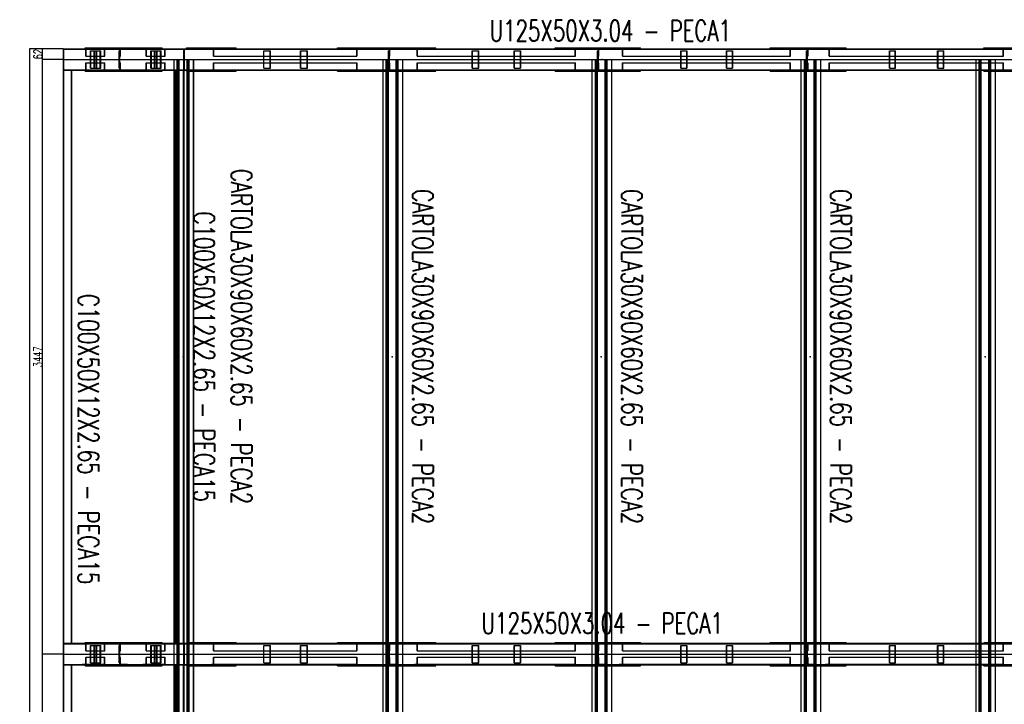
# Model space of a CAD drawing. Header units: feet. Extents: x -13577 to 173285, y -65833 to 34873.
# Tile 62 of 127: x 17960 to 23670, y 27955 to 31925. Entities that reach past the tile are written whole.
import ezdxf
from ezdxf.enums import TextEntityAlignment as Align

# ---------------------------------------------------------------- set-up
doc = ezdxf.new("R2010")
doc.units = ezdxf.units.FT
doc.header["$LTSCALE"] = 10
doc.header["$MEASUREMENT"] = 0
doc.linetypes.add('HIDDEN', pattern=[0.375, 0.25, -0.125])
doc.layers.get('0').update_dxf_attribs({"linetype": 'CONTINUOUS'})
for name, color, linetype in [('FORIR', 4, 'CONTINUOUS'), ('G', 3, 'CONTINUOUS'), ('TR', 6, 'HIDDEN'), ('TXT1', 7, 'CONTINUOUS')]:
    doc.layers.add(name, color=color, linetype=linetype)
doc.styles.add('1', font='romans.shx', dxfattribs={"width": 0.7, "height": 50})
doc.dimstyles.get("Standard").update_dxf_attribs({"dimtxt": 50, "dimasz": 1, "dimexe": 1, "dimexo": 1, "dimgap": 1, "dimtad": 1, "dimdec": 0, "dimdsep": 46, "dimtxsty": '1', "dimblk": 'ARCHTICK', "dimcen": 3, "dimclrd": 1, "dimclre": 1, "dimclrt": 3, "dimadec": 0, "dimazin": 0, "dimtfac": 1, "dimtdec": 0, "dimtix": 1, "dimtmove": 0, "dimatfit": 3, "dimfxl": 0, "dimtolj": 1, "dimarcsym": 0})

# ---------------------------------------------------------------- blocks, each defined once
blk = doc.blocks.new('3D_INFOM')
blk.add_point((0, 0))
at = {"layer": 'FORIR', "flags": 1}
for tag, p in [('MARK', (7.55, -4.31)), ('NUM_DIS', (7.55, -11.68)), ('NOT_PEZ', (45.73, -11.68)), ('QTA_PEZ', (7.55, -18.55)), ('TIP_PEZ', (45.73, -18.55)), ('TRA_PEZ', (7.55, -26.33)), ('COS_PEZ', (45.73, -26.33)), ('DES_PEZ', (7.55, -33.75))]:
    blk.add_attdef(tag, p, '', height=5, dxfattribs=at)
blk = doc.blocks.new('_ArchTick')
at = {"color": 0, "linetype": 'ByBlock', "const_width": 0.15}
blk.add_lwpolyline([(-0.5, -0.5), (0.5, 0.5)], dxfattribs=at)

msp = doc.modelspace()

# ---------------------------------------------------------------- linework, layer by layer
for p, q in [((18213.2, 31693.7), (18563.2, 31693.7)), ((18213.2, 31693.7), (18913.2, 31693.7)), ((18213.2, 31693.7), (18913.2, 31693.7)), ((18563.2, 31693.7), (18913.2, 31693.7)), ((18563.2, 31693.7), (18563.2, 31693.7)), ((18913.2, 31693.7), (20125.7, 31693.7)), ((18913.2, 31693.7), (23763.2, 31693.7)), ((18913.2, 31693.7), (23763.2, 31693.7)), ((20125.7, 31693.7), (21338.2, 31693.7)), ((20125.7, 31693.7), (20125.7, 31693.7)), ((21338.2, 31693.7), (22550.7, 31693.7)), ((21338.2, 31693.7), (21338.2, 31693.7)), ((22550.7, 31693.7), (23763.2, 31693.7)), ((22550.7, 31693.7), (22550.7, 31693.7)), ((18213.2, 28246.2), (18563.2, 28246.2)), ((18213.2, 28246.2), (18913.2, 28246.2)), ((18213.2, 28246.2), (18913.2, 28246.2)), ((18563.2, 28246.2), (18913.2, 28246.2)), ((18563.2, 28246.2), (18563.2, 28246.2)), ((18913.2, 28246.2), (20125.7, 28246.2)), ((18913.2, 28246.2), (23763.2, 28246.2)), ((18913.2, 28246.2), (23763.2, 28246.2)), ((20125.7, 28246.2), (21338.2, 28246.2)), ((20125.7, 28246.2), (20125.7, 28246.2)), ((21338.2, 28246.2), (22550.7, 28246.2)), ((21338.2, 28246.2), (21338.2, 28246.2)), ((22550.7, 28246.2), (23763.2, 28246.2)), ((22550.7, 28246.2), (22550.7, 28246.2))]:
    msp.add_line(p, q)
at = {"layer": 'G'}
for p, q in [((18213.2, 31756.2), (29313.2, 31756.2)), ((18213.2, 678.7), (18213.2, 31756.2)), ((18216.3, 31634.2), (18216.3, 31753.1)), ((18216.3, 31753.1), (18263.2, 31753.1)), ((18263.2, 31753.1), (18263.2, 31756.2)), ((18340.2, 31761.2), (18786.2, 31761.2)), ((18340.2, 31756.2), (18340.2, 31761.2)), ((18536.2, 31756.2), (18536.2, 31761.2)), ((18786.2, 31756.2), (18786.2, 31761.2)), ((18912.2, 31693.7), (18912.2, 31756.2)), ((18913.2, 31693.7), (18913.2, 31756.2)), ((18927.5, 31761.2), (19216, 31761.2)), ((18927.5, 31756.2), (18927.5, 31761.2)), ((19201.1, 31756.2), (19201.1, 31761.2)), ((19216, 31756.2), (19216, 31761.2)), ((19802.7, 31756.2), (19802.7, 31761.2)), ((19802.7, 31761.2), (20373.3, 31761.2)), ((20084.7, 31756.2), (20084.7, 31761.2)), ((20358.4, 31756.2), (20358.4, 31761.2)), ((20373.3, 31756.2), (20373.3, 31761.2)), ((21065.2, 31756.2), (21065.2, 31761.2)), ((21065.2, 31761.2), (21561, 31761.2)), ((21297.3, 31756.2), (21297.3, 31761.2)), ((21546.1, 31756.2), (21546.1, 31761.2)), ((21561, 31756.2), (21561, 31761.2)), ((22312.7, 31756.2), (22312.7, 31761.2)), ((22312.7, 31761.2), (22753.6, 31761.2)), ((22509.8, 31756.2), (22509.8, 31761.2)), ((22738.6, 31756.2), (22738.6, 31761.2)), ((22753.6, 31756.2), (22753.6, 31761.2)), ((23552.3, 31756.2), (23552.3, 31761.2)), ((23552.3, 31761.2), (23974.2, 31761.2)), ((23611, 31756.2), (23611, 31761.2)), ((18855.3, 741.2), (18855.3, 31693.7)), ((18855.3, 31693.7), (18968.9, 31693.7)), ((18873.4, 741.2), (18873.4, 31693.7)), ((18933.1, 741.2), (18933.1, 31693.7)), ((18941.8, 741.2), (18941.8, 31693.7)), ((18968.6, 741.2), (18968.6, 31693.7)), ((18968.9, 741.2), (18968.9, 31693.7)), ((20067.8, 31693.7), (20181.4, 31693.7)), ((20067.8, 28246.2), (20067.8, 31693.7)), ((20085.9, 741.2), (20085.9, 31693.7)), ((20145.6, 741.2), (20145.6, 31693.7)), ((20154.3, 28246.2), (20154.3, 31693.7)), ((20181.1, 28246.2), (20181.1, 31693.7)), ((20181.4, 28246.2), (20181.4, 31693.7)), ((21280.3, 31693.7), (21393.9, 31693.7)), ((21280.3, 28246.2), (21280.3, 31693.7)), ((21298.4, 741.2), (21298.4, 31693.7)), ((21358.1, 741.2), (21358.1, 31693.7)), ((21366.8, 28246.2), (21366.8, 31693.7)), ((21393.6, 28246.2), (21393.6, 31693.7)), ((21393.9, 28246.2), (21393.9, 31693.7)), ((22492.8, 31693.7), (22606.4, 31693.7)), ((22492.8, 28246.2), (22492.8, 31693.7)), ((22510.9, 741.2), (22510.9, 31693.7)), ((22570.6, 741.2), (22570.6, 31693.7)), ((22579.3, 28246.2), (22579.3, 31693.7)), ((22606.1, 28246.2), (22606.1, 31693.7)), ((22606.4, 28246.2), (22606.4, 31693.7)), ((23506.3, 31693.8), (23619.9, 31693.8)), ((23506.3, 28246.3), (23506.3, 31693.8)), ((23524.4, 20308.8), (23524.4, 31693.8)), ((23584.1, 20308.8), (23584.1, 31693.8)), ((23592.8, 28246.3), (23592.8, 31693.8)), ((23619.6, 28246.3), (23619.6, 31693.8)), ((23619.9, 28246.3), (23619.9, 31693.8)), ((18213.2, 31631.2), (18855.3, 31631.2)), ((18216.3, 31634.2), (18263.2, 31634.2)), ((18263.2, 28305.7), (18263.2, 31634.2)), ((18340.2, 31626.2), (18340.2, 31631.2)), ((18340.2, 31626.2), (18786.2, 31626.2)), ((18536.2, 31626.2), (18536.2, 31631.2)), ((18786.2, 31626.2), (18786.2, 31631.2)), ((18968.9, 31631.2), (20067.8, 31631.2)), ((18968.9, 31626.2), (19216, 31626.2)), ((19201.1, 31626.2), (19201.1, 31631.2)), ((19216, 31626.2), (19216, 31631.2)), ((19802.7, 31626.2), (19802.7, 31631.2)), ((19802.7, 31626.2), (20067.8, 31626.2)), ((20181.4, 31631.2), (21280.3, 31631.2)), ((20181.4, 31626.2), (20373.3, 31626.2)), ((20358.4, 31626.2), (20358.4, 31631.2)), ((20373.3, 31626.2), (20373.3, 31631.2)), ((21065.2, 31626.2), (21065.2, 31631.2)), ((21065.2, 31626.2), (21280.3, 31626.2)), ((21393.9, 31631.2), (22492.8, 31631.2)), ((21393.9, 31626.2), (21561, 31626.2)), ((21546.1, 31626.2), (21546.1, 31631.2)), ((21561, 31626.2), (21561, 31631.2)), ((22312.7, 31626.2), (22312.7, 31631.2)), ((22312.7, 31626.2), (22492.8, 31626.2)), ((22606.4, 31631.2), (23506.3, 31631.2)), ((22606.4, 31626.2), (22753.6, 31626.2)), ((22738.6, 31626.2), (22738.6, 31631.2)), ((22753.6, 31626.2), (22753.6, 31631.2)), ((23619.9, 31631.2), (23991.4, 31631.2)), ((23619.9, 31626.2), (23904.6, 31626.2)), ((18213.2, 28308.7), (18855.3, 28308.7)), ((18216.3, 28186.8), (18216.3, 28305.7)), ((18216.3, 28305.7), (18263.2, 28305.7)), ((18340.2, 28313.7), (18786.2, 28313.7)), ((18340.2, 28308.7), (18340.2, 28313.7)), ((18536.2, 28308.7), (18536.2, 28313.7)), ((18786.2, 28308.7), (18786.2, 28313.7)), ((18968.9, 28313.7), (19216, 28313.7)), ((18968.9, 28308.7), (20067.8, 28308.7)), ((19201.1, 28308.7), (19201.1, 28313.7)), ((19216, 28308.7), (19216, 28313.7)), ((19802.7, 28308.7), (19802.7, 28313.7)), ((19802.7, 28313.7), (20067.8, 28313.7)), ((20181.4, 28313.7), (20373.3, 28313.7)), ((20181.4, 28308.7), (21280.3, 28308.7)), ((20358.4, 28308.7), (20358.4, 28313.7)), ((20373.3, 28308.7), (20373.3, 28313.7)), ((21065.2, 28313.7), (21280.3, 28313.7)), ((21065.2, 28308.7), (21065.2, 28313.7)), ((21393.9, 28313.7), (21561, 28313.7)), ((21393.9, 28308.7), (22492.8, 28308.7)), ((21546.1, 28308.7), (21546.1, 28313.7)), ((21561, 28308.7), (21561, 28313.7)), ((22312.7, 28308.7), (22312.7, 28313.7)), ((22312.7, 28313.7), (22492.8, 28313.7)), ((22606.4, 28313.7), (22753.6, 28313.7)), ((22606.4, 28308.7), (23506.3, 28308.7)), ((22738.6, 28308.7), (22738.6, 28313.7)), ((22753.6, 28308.7), (22753.6, 28313.7)), ((23619.9, 28313.7), (23904.6, 28313.7)), ((23619.9, 28308.7), (23991.4, 28308.7)), ((18855.3, 28246.2), (18968.9, 28246.2)), ((20067.8, 28246.2), (20181.4, 28246.2)), ((21280.3, 28246.2), (21393.9, 28246.2)), ((22492.8, 28246.2), (22606.4, 28246.2)), ((23506.3, 28246.3), (23619.9, 28246.3)), ((18213.2, 28183.7), (18855.3, 28183.7)), ((18216.3, 28186.8), (18263.2, 28186.8)), ((18263.2, 25668.2), (18263.2, 28186.8)), ((18340.2, 28178.7), (18340.2, 28183.7)), ((18340.2, 28178.7), (18786.2, 28178.7)), ((18536.2, 28178.7), (18536.2, 28183.7)), ((18786.2, 28178.7), (18786.2, 28183.7)), ((18968.9, 28183.7), (20085.9, 28183.7)), ((18968.9, 28178.7), (19216, 28178.7)), ((19201.1, 28178.7), (19201.1, 28183.7)), ((19216, 28178.7), (19216, 28183.7)), ((19802.7, 28178.7), (19802.7, 28183.7)), ((19802.7, 28178.7), (20067.8, 28178.7)), ((20067.8, 25671.2), (20067.8, 28183.7)), ((20154.3, 25671.2), (20154.3, 28183.7)), ((20181.1, 25671.2), (20181.1, 28183.7)), ((20181.4, 25671.2), (20181.4, 28183.7)), ((20181.4, 28178.7), (20373.3, 28178.7)), ((20358.4, 28178.7), (20358.4, 28183.7)), ((20373.3, 28178.7), (20373.3, 28183.7)), ((21065.2, 28178.7), (21065.2, 28183.7)), ((21065.2, 28178.7), (21280.3, 28178.7)), ((21280.3, 25671.2), (21280.3, 28183.7)), ((21366.8, 25671.2), (21366.8, 28183.7)), ((21393.6, 25671.2), (21393.6, 28183.7)), ((21393.9, 25671.2), (21393.9, 28183.7)), ((21393.9, 28178.7), (21561, 28178.7)), ((21546.1, 28178.7), (21546.1, 28183.7)), ((21561, 28178.7), (21561, 28183.7)), ((22312.7, 28178.7), (22312.7, 28183.7)), ((22312.7, 28178.7), (22492.8, 28178.7)), ((22492.8, 25671.2), (22492.8, 28183.7)), ((22579.3, 25671.2), (22579.3, 28183.7)), ((22606.1, 25671.2), (22606.1, 28183.7)), ((22606.4, 25671.2), (22606.4, 28183.7)), ((22606.4, 28178.7), (22753.6, 28178.7)), ((22738.6, 28178.7), (22738.6, 28183.7)), ((22753.6, 28178.7), (22753.6, 28183.7)), ((23506.3, 25671.2), (23506.3, 28183.7)), ((23592.8, 25671.2), (23592.8, 28183.7)), ((23619.6, 25671.2), (23619.6, 28183.7)), ((23619.9, 25671.2), (23619.9, 28183.7)), ((23619.9, 28178.7), (23904.6, 28178.7))]:
    msp.add_line(p, q, dxfattribs=at)
at = {"layer": 'TR'}
for p, q in [((18213.2, 31753.1), (18216.3, 31753.1)), ((18263.2, 31753.1), (23758.6, 31753.1)), ((18323.1, 31753), (18323.1, 31756.2)), ((18323.1, 31753), (18451.8, 31753)), ((18343.3, 31712.2), (18343.3, 31753)), ((18344.9, 31712.2), (18344.9, 31756.2)), ((18431.6, 31753), (18431.6, 31756.2)), ((18451.8, 31712.2), (18451.8, 31753)), ((18453.4, 31712.2), (18453.4, 31756.2)), ((18541.2, 31631.2), (18541.2, 31756.2)), ((18544.4, 31753), (18585.2, 31753)), ((18544.4, 31712.2), (18544.4, 31753)), ((18585.2, 31753), (18585.2, 31756.2)), ((18590.2, 31756.2), (18590.2, 31761.2)), ((18673.1, 31753), (18673.1, 31756.2)), ((18673.1, 31753), (18801.8, 31753)), ((18693.3, 31712.2), (18693.3, 31753)), ((18694.9, 31712.2), (18694.9, 31756.2)), ((18781.6, 31753), (18781.6, 31756.2)), ((18801.8, 31712.2), (18801.8, 31753)), ((18803.4, 31712.2), (18803.4, 31756.2)), ((18912.5, 31634.2), (18912.5, 31753.1)), ((18916.3, 31634.2), (18916.3, 31753.1)), ((18917.2, 31753.1), (18917.2, 31756.2)), ((18942.4, 31756.2), (18942.4, 31761.2)), ((18963.2, 31753.1), (18963.2, 31756.2)), ((19071.6, 31753), (19071.6, 31756.2)), ((19071.6, 31753), (19915.3, 31753)), ((19084.4, 31712.2), (19084.4, 31753)), ((19085.4, 31712.2), (19085.4, 31756.2)), ((19902.6, 31753), (19902.6, 31756.2)), ((19915.3, 31712.2), (19915.3, 31753)), ((19916.3, 31712.2), (19916.3, 31756.2)), ((20099.7, 31756.2), (20099.7, 31761.2)), ((20103.7, 31631.2), (20103.7, 31756.2)), ((20106.9, 31753), (20147.7, 31753)), ((20106.9, 31712.2), (20106.9, 31753)), ((20147.7, 31753), (20147.7, 31756.2)), ((20152.7, 31756.2), (20152.7, 31761.2)), ((20248.9, 31753), (20248.9, 31756.2)), ((20248.9, 31753), (21181.8, 31753)), ((20265, 31712.2), (20265, 31753)), ((20266.2, 31712.2), (20266.2, 31756.2)), ((21165.7, 31753), (21165.7, 31756.2)), ((21181.8, 31712.2), (21181.8, 31753)), ((21183.1, 31712.2), (21183.1, 31756.2)), ((21312.3, 31756.2), (21312.3, 31761.2)), ((21316.2, 31631.2), (21316.2, 31756.2)), ((21319.4, 31753), (21360.2, 31753)), ((21319.4, 31712.2), (21319.4, 31753)), ((21360.2, 31753), (21360.2, 31756.2)), ((21365.2, 31756.2), (21365.2, 31761.2)), ((21437.2, 31753), (21437.2, 31756.2)), ((21437.2, 31753), (22428.3, 31753)), ((21456.3, 31712.2), (21456.3, 31753)), ((21457.8, 31712.2), (21457.8, 31756.2)), ((22409.1, 31753), (22409.1, 31756.2)), ((22428.3, 31712.2), (22428.3, 31753)), ((22429.8, 31712.2), (22429.8, 31756.2)), ((22524.7, 31756.2), (22524.7, 31761.2)), ((22528.7, 31631.2), (22528.7, 31756.2)), ((22531.9, 31753), (22572.7, 31753)), ((22531.9, 31712.2), (22531.9, 31753)), ((22572.7, 31753), (22572.7, 31756.2)), ((22577.7, 31756.2), (22577.7, 31761.2)), ((22632.4, 31753), (22632.4, 31756.2)), ((22632.4, 31753), (23663.6, 31753)), ((22654.2, 31712.2), (22654.2, 31753)), ((22655.9, 31712.2), (22655.9, 31756.2)), ((23614, 31756.2), (23614, 31761.2)), ((23641.9, 31753), (23641.9, 31756.2)), ((23663.6, 31712.2), (23663.6, 31753)), ((23665.3, 31712.2), (23665.3, 31756.2)), ((18343.3, 31712.2), (18453.4, 31712.2)), ((18370.9, 31643.7), (18370.9, 31743.7)), ((18370.9, 31743.7), (18429.8, 31743.7)), ((18373.4, 31643.7), (18373.4, 31743.7)), ((18392.6, 31643.7), (18392.6, 31743.7)), ((18395.1, 31643.7), (18395.1, 31743.7)), ((18405.7, 31643.7), (18405.7, 31743.7)), ((18408.1, 31643.7), (18408.1, 31743.7)), ((18427.4, 31643.7), (18427.4, 31743.7)), ((18429.8, 31643.7), (18429.8, 31743.7)), ((18536.2, 31743.7), (18541.2, 31743.7)), ((18536.2, 31643.7), (18536.2, 31743.7)), ((18541.2, 31712.2), (18544.4, 31712.2)), ((18693.3, 31712.2), (18803.4, 31712.2)), ((18720.9, 31743.7), (18779.8, 31743.7)), ((18720.9, 31643.7), (18720.9, 31743.7)), ((18723.4, 31643.7), (18723.4, 31743.7)), ((18742.6, 31643.7), (18742.6, 31743.7)), ((18745.1, 31643.7), (18745.1, 31743.7)), ((18755.7, 31643.7), (18755.7, 31743.7)), ((18758.1, 31643.7), (18758.1, 31743.7)), ((18777.4, 31643.7), (18777.4, 31743.7)), ((18779.8, 31643.7), (18779.8, 31743.7)), ((18855.6, 741.2), (18855.6, 31693.7)), ((18876.8, 741.2), (18876.8, 31693.7)), ((18882.1, 741.2), (18882.1, 31693.7)), ((18885.4, 741.2), (18885.4, 31693.7)), ((18912.2, 31631.2), (18912.2, 31693.7)), ((18913.2, 741.2), (18913.2, 31693.7)), ((18930.4, 741.2), (18930.4, 31693.7)), ((18939.1, 741.2), (18939.1, 31693.7)), ((19084.4, 31712.2), (19916.3, 31712.2)), ((19375, 31643.7), (19375, 31743.7)), ((19375, 31743.7), (19414.6, 31743.7)), ((19376.6, 31643.7), (19376.6, 31743.7)), ((19413, 31643.7), (19413, 31743.7)), ((19414.6, 31643.7), (19414.6, 31743.7)), ((19588.7, 31643.7), (19588.7, 31743.7)), ((19588.7, 31743.7), (19628.3, 31743.7)), ((19590.3, 31643.7), (19590.3, 31743.7)), ((19626.7, 31643.7), (19626.7, 31743.7)), ((19628.3, 31643.7), (19628.3, 31743.7)), ((20068.1, 741.2), (20068.1, 31693.7)), ((20089.3, 741.2), (20089.3, 31693.7)), ((20094.6, 741.2), (20094.6, 31693.7)), ((20097.9, 741.2), (20097.9, 31693.7)), ((20098.7, 31643.7), (20098.7, 31743.7)), ((20098.7, 31743.7), (20103.7, 31743.7)), ((20103.7, 31712.2), (20106.9, 31712.2)), ((20142.9, 741.2), (20142.9, 31693.7)), ((20151.6, 741.2), (20151.6, 31693.7)), ((20265, 31712.2), (21183.1, 31712.2)), ((20584.1, 31743.7), (20622.8, 31743.7)), ((20584.1, 31643.7), (20584.1, 31743.7)), ((20586.1, 31643.7), (20586.1, 31743.7)), ((20620.9, 31643.7), (20620.9, 31743.7)), ((20622.8, 31643.7), (20622.8, 31743.7)), ((20828.5, 31743.7), (20867.2, 31743.7)), ((20828.5, 31643.7), (20828.5, 31743.7)), ((20830.5, 31643.7), (20830.5, 31743.7)), ((20865.2, 31643.7), (20865.2, 31743.7)), ((20867.2, 31643.7), (20867.2, 31743.7)), ((21280.6, 741.2), (21280.6, 31693.7)), ((21301.8, 741.2), (21301.8, 31693.7)), ((21307.1, 741.2), (21307.1, 31693.7)), ((21310.4, 741.2), (21310.4, 31693.7)), ((21311.2, 31743.7), (21316.2, 31743.7)), ((21311.2, 31643.7), (21311.2, 31743.7)), ((21316.2, 31712.2), (21319.4, 31712.2)), ((21355.4, 741.2), (21355.4, 31693.7)), ((21364.1, 741.2), (21364.1, 31693.7)), ((21456.3, 31712.2), (22429.8, 31712.2)), ((21793.6, 31643.7), (21793.6, 31743.7)), ((21793.6, 31743.7), (21831.2, 31743.7)), ((21795.9, 31643.7), (21795.9, 31743.7)), ((21828.9, 31643.7), (21828.9, 31743.7)), ((21831.2, 31643.7), (21831.2, 31743.7)), ((22058.6, 31643.7), (22058.6, 31743.7)), ((22058.6, 31743.7), (22096.3, 31743.7)), ((22061, 31643.7), (22061, 31743.7)), ((22094, 31643.7), (22094, 31743.7)), ((22096.3, 31643.7), (22096.3, 31743.7)), ((22493.1, 741.2), (22493.1, 31693.7)), ((22514.3, 741.2), (22514.3, 31693.7)), ((22519.6, 741.2), (22519.6, 31693.7)), ((22522.9, 741.2), (22522.9, 31693.7)), ((22523.7, 31743.7), (22528.7, 31743.7)), ((22523.7, 31643.7), (22523.7, 31743.7)), ((22528.7, 31712.2), (22531.9, 31712.2)), ((22567.9, 741.2), (22567.9, 31693.7)), ((22576.6, 741.2), (22576.6, 31693.7)), ((22654.2, 31712.2), (23665.3, 31712.2)), ((23003.7, 31743.7), (23040.2, 31743.7)), ((23003.7, 31643.7), (23003.7, 31743.7)), ((23006.3, 31643.7), (23006.3, 31743.7)), ((23037.5, 31643.7), (23037.5, 31743.7)), ((23040.2, 31643.7), (23040.2, 31743.7)), ((23283.7, 31743.7), (23320.2, 31743.7)), ((23283.7, 31643.7), (23283.7, 31743.7)), ((23286.4, 31643.7), (23286.4, 31743.7)), ((23317.6, 31643.7), (23317.6, 31743.7)), ((23320.2, 31643.7), (23320.2, 31743.7)), ((23506.6, 20308.8), (23506.6, 31693.8)), ((23527.8, 20308.8), (23527.8, 31693.8)), ((23533.1, 20308.8), (23533.1, 31693.8)), ((23536.4, 20308.8), (23536.4, 31693.8)), ((23581.4, 20308.8), (23581.4, 31693.8)), ((23590.1, 20308.8), (23590.1, 31693.8)), ((18343.3, 31634.4), (18343.3, 31675.2)), ((18343.3, 31675.2), (18453.4, 31675.2)), ((18344.9, 31631.2), (18344.9, 31675.2)), ((18370.9, 31643.7), (18429.8, 31643.7)), ((18451.8, 31634.4), (18451.8, 31675.2)), ((18453.4, 31631.2), (18453.4, 31675.2)), ((18536.2, 31643.7), (18541.2, 31643.7)), ((18541.2, 31675.2), (18544.4, 31675.2)), ((18544.4, 31634.4), (18544.4, 31675.2)), ((18693.3, 31634.4), (18693.3, 31675.2)), ((18693.3, 31675.2), (18803.4, 31675.2)), ((18694.9, 31631.2), (18694.9, 31675.2)), ((18720.9, 31643.7), (18779.8, 31643.7)), ((18801.8, 31634.4), (18801.8, 31675.2)), ((18803.4, 31631.2), (18803.4, 31675.2)), ((19084.4, 31634.4), (19084.4, 31675.2)), ((19084.4, 31675.2), (19916.3, 31675.2)), ((19085.4, 31631.2), (19085.4, 31675.2)), ((19375, 31643.7), (19414.6, 31643.7)), ((19588.7, 31643.7), (19628.3, 31643.7)), ((19915.3, 31634.4), (19915.3, 31675.2)), ((19916.3, 31631.2), (19916.3, 31675.2)), ((20098.7, 31643.7), (20103.7, 31643.7)), ((20103.7, 31675.2), (20106.9, 31675.2)), ((20106.9, 31634.4), (20106.9, 31675.2)), ((20265, 31675.2), (21183.1, 31675.2)), ((20265, 31634.4), (20265, 31675.2)), ((20266.2, 31631.2), (20266.2, 31675.2)), ((20584.1, 31643.7), (20622.8, 31643.7)), ((20828.5, 31643.7), (20867.2, 31643.7)), ((21181.8, 31634.4), (21181.8, 31675.2)), ((21183.1, 31631.2), (21183.1, 31675.2)), ((21311.2, 31643.7), (21316.2, 31643.7)), ((21316.2, 31675.2), (21319.4, 31675.2)), ((21319.4, 31634.4), (21319.4, 31675.2)), ((21456.3, 31634.4), (21456.3, 31675.2)), ((21456.3, 31675.2), (22429.8, 31675.2)), ((21457.8, 31631.2), (21457.8, 31675.2)), ((21793.6, 31643.7), (21831.2, 31643.7)), ((22058.6, 31643.7), (22096.3, 31643.7)), ((22428.3, 31634.4), (22428.3, 31675.2)), ((22429.8, 31631.2), (22429.8, 31675.2)), ((22523.7, 31643.7), (22528.7, 31643.7)), ((22528.7, 31675.2), (22531.9, 31675.2)), ((22531.9, 31634.4), (22531.9, 31675.2)), ((22654.2, 31675.2), (23665.3, 31675.2)), ((22654.2, 31634.4), (22654.2, 31675.2)), ((22655.9, 31631.2), (22655.9, 31675.2)), ((23003.7, 31643.7), (23040.2, 31643.7)), ((23283.7, 31643.7), (23320.2, 31643.7)), ((23663.6, 31634.4), (23663.6, 31675.2)), ((23665.3, 31631.2), (23665.3, 31675.2)), ((18213.2, 31634.2), (18216.3, 31634.2)), ((18215.9, 28308.7), (18215.9, 31631.2)), ((18260.6, 28308.7), (18260.6, 31631.2)), ((18263.2, 31634.2), (23758.6, 31634.2)), ((18323.1, 31631.2), (18323.1, 31634.4)), ((18323.1, 31634.4), (18451.8, 31634.4)), ((18431.6, 31631.2), (18431.6, 31634.4)), ((18544.4, 31634.4), (18585.2, 31634.4)), ((18585.2, 31631.2), (18585.2, 31634.4)), ((18590.2, 31626.2), (18590.2, 31631.2)), ((18673.1, 31631.2), (18673.1, 31634.4)), ((18673.1, 31634.4), (18801.8, 31634.4)), ((18781.6, 31631.2), (18781.6, 31634.4)), ((18855.3, 31631.2), (18968.9, 31631.2)), ((18863.2, 28308.7), (18863.2, 31631.2)), ((18865.9, 28308.7), (18865.9, 31631.2)), ((18910.6, 28308.7), (18910.6, 31631.2)), ((18917.2, 31631.2), (18917.2, 31634.2)), ((18927.5, 31626.2), (18927.5, 31631.2)), ((18927.5, 31626.2), (18968.9, 31626.2)), ((18942.4, 31626.2), (18942.4, 31631.2)), ((18963.2, 31631.2), (18963.2, 31634.2)), ((19071.6, 31631.2), (19071.6, 31634.4)), ((19071.6, 31634.4), (19915.3, 31634.4)), ((19902.6, 31631.2), (19902.6, 31634.4)), ((20067.8, 31631.2), (20181.4, 31631.2)), ((20067.8, 31626.2), (20181.4, 31626.2)), ((20084.7, 31626.2), (20084.7, 31631.2)), ((20099.7, 31626.2), (20099.7, 31631.2)), ((20106.9, 31634.4), (20147.7, 31634.4)), ((20147.7, 31631.2), (20147.7, 31634.4)), ((20152.7, 31626.2), (20152.7, 31631.2)), ((20248.9, 31631.2), (20248.9, 31634.4)), ((20248.9, 31634.4), (21181.8, 31634.4)), ((21165.7, 31631.2), (21165.7, 31634.4)), ((21280.3, 31631.2), (21393.9, 31631.2)), ((21280.3, 31626.2), (21393.9, 31626.2)), ((21297.3, 31626.2), (21297.3, 31631.2)), ((21312.3, 31626.2), (21312.3, 31631.2)), ((21319.4, 31634.4), (21360.2, 31634.4)), ((21360.2, 31631.2), (21360.2, 31634.4)), ((21365.2, 31626.2), (21365.2, 31631.2)), ((21437.2, 31631.2), (21437.2, 31634.4)), ((21437.2, 31634.4), (22428.3, 31634.4)), ((22409.1, 31631.2), (22409.1, 31634.4)), ((22492.8, 31631.2), (22606.4, 31631.2)), ((22492.8, 31626.2), (22606.4, 31626.2)), ((22509.8, 31626.2), (22509.8, 31631.2)), ((22524.7, 31626.2), (22524.7, 31631.2)), ((22531.9, 31634.4), (22572.7, 31634.4)), ((22572.7, 31631.2), (22572.7, 31634.4)), ((22577.7, 31626.2), (22577.7, 31631.2)), ((22632.4, 31631.2), (22632.4, 31634.4)), ((22632.4, 31634.4), (23663.6, 31634.4)), ((23506.3, 31631.2), (23619.9, 31631.2)), ((23552.3, 31626.2), (23552.3, 31631.2)), ((23552.3, 31626.2), (23619.9, 31626.2)), ((23611, 31626.2), (23611, 31631.2)), ((23614, 31626.2), (23614, 31631.2)), ((23641.9, 31631.2), (23641.9, 31634.4)), ((18213.2, 28305.7), (18216.3, 28305.7)), ((18263.2, 28305.7), (23758.6, 28305.7)), ((18323.1, 28305.5), (18323.1, 28308.7)), ((18323.1, 28305.5), (18451.8, 28305.5)), ((18343.3, 28264.7), (18343.3, 28305.5)), ((18344.9, 28264.7), (18344.9, 28308.7)), ((18370.9, 28196.2), (18370.9, 28296.2)), ((18370.9, 28296.2), (18429.8, 28296.2)), ((18373.4, 28196.2), (18373.4, 28296.2)), ((18392.6, 28196.2), (18392.6, 28296.2)), ((18395.1, 28196.2), (18395.1, 28296.2)), ((18405.7, 28196.2), (18405.7, 28296.2)), ((18408.1, 28196.2), (18408.1, 28296.2)), ((18427.4, 28196.2), (18427.4, 28296.2)), ((18429.8, 28196.2), (18429.8, 28296.2)), ((18431.6, 28305.5), (18431.6, 28308.7)), ((18451.8, 28264.7), (18451.8, 28305.5)), ((18453.4, 28264.7), (18453.4, 28308.7)), ((18536.2, 28296.2), (18541.2, 28296.2)), ((18536.2, 28196.2), (18536.2, 28296.2)), ((18541.2, 28183.7), (18541.2, 28308.7)), ((18544.4, 28305.5), (18585.2, 28305.5)), ((18544.4, 28264.7), (18544.4, 28305.5)), ((18585.2, 28305.5), (18585.2, 28308.7)), ((18590.2, 28308.7), (18590.2, 28313.7)), ((18673.1, 28305.5), (18673.1, 28308.7)), ((18673.1, 28305.5), (18801.8, 28305.5)), ((18693.3, 28264.7), (18693.3, 28305.5)), ((18694.9, 28264.7), (18694.9, 28308.7)), ((18720.9, 28296.2), (18779.8, 28296.2)), ((18720.9, 28196.2), (18720.9, 28296.2)), ((18723.4, 28196.2), (18723.4, 28296.2)), ((18742.6, 28196.2), (18742.6, 28296.2)), ((18745.1, 28196.2), (18745.1, 28296.2)), ((18755.7, 28196.2), (18755.7, 28296.2)), ((18758.1, 28196.2), (18758.1, 28296.2)), ((18777.4, 28196.2), (18777.4, 28296.2)), ((18779.8, 28196.2), (18779.8, 28296.2)), ((18781.6, 28305.5), (18781.6, 28308.7)), ((18801.8, 28264.7), (18801.8, 28305.5)), ((18803.4, 28264.7), (18803.4, 28308.7)), ((18855.3, 28308.7), (18968.9, 28308.7)), ((18912.2, 28246.2), (18912.2, 28308.7)), ((18912.5, 28186.8), (18912.5, 28305.7)), ((18916.3, 28186.8), (18916.3, 28305.7)), ((18917.2, 28305.7), (18917.2, 28308.7)), ((18927.5, 28313.7), (18968.9, 28313.7)), ((18927.5, 28308.7), (18927.5, 28313.7)), ((18942.4, 28308.7), (18942.4, 28313.7)), ((18963.2, 28305.7), (18963.2, 28308.7)), ((19071.6, 28305.5), (19071.6, 28308.7)), ((19071.6, 28305.5), (19915.3, 28305.5)), ((19084.4, 28264.7), (19084.4, 28305.5)), ((19085.4, 28264.7), (19085.4, 28308.7)), ((19375, 28196.2), (19375, 28296.2)), ((19375, 28296.2), (19414.6, 28296.2)), ((19376.6, 28196.2), (19376.6, 28296.2)), ((19413, 28196.2), (19413, 28296.2)), ((19414.6, 28196.2), (19414.6, 28296.2)), ((19588.7, 28196.2), (19588.7, 28296.2)), ((19588.7, 28296.2), (19628.3, 28296.2)), ((19590.3, 28196.2), (19590.3, 28296.2)), ((19626.7, 28196.2), (19626.7, 28296.2)), ((19628.3, 28196.2), (19628.3, 28296.2)), ((19902.6, 28305.5), (19902.6, 28308.7)), ((19915.3, 28264.7), (19915.3, 28305.5)), ((19916.3, 28264.7), (19916.3, 28308.7)), ((20067.8, 28313.7), (20181.4, 28313.7)), ((20067.8, 28308.7), (20181.4, 28308.7)), ((20084.7, 28308.7), (20084.7, 28313.7)), ((20098.7, 28196.2), (20098.7, 28296.2)), ((20098.7, 28296.2), (20103.7, 28296.2)), ((20099.7, 28308.7), (20099.7, 28313.7)), ((20103.7, 28183.7), (20103.7, 28308.7)), ((20106.9, 28264.7), (20106.9, 28305.5)), ((20106.9, 28305.5), (20147.7, 28305.5)), ((20147.7, 28305.5), (20147.7, 28308.7)), ((20152.7, 28308.7), (20152.7, 28313.7)), ((20248.9, 28305.5), (20248.9, 28308.7)), ((20248.9, 28305.5), (21181.8, 28305.5)), ((20265, 28264.7), (20265, 28305.5)), ((20266.2, 28264.7), (20266.2, 28308.7)), ((20584.1, 28196.2), (20584.1, 28296.2)), ((20584.1, 28296.2), (20622.8, 28296.2)), ((20586.1, 28196.2), (20586.1, 28296.2)), ((20620.9, 28196.2), (20620.9, 28296.2)), ((20622.8, 28196.2), (20622.8, 28296.2)), ((20828.5, 28196.2), (20828.5, 28296.2)), ((20828.5, 28296.2), (20867.2, 28296.2)), ((20830.5, 28196.2), (20830.5, 28296.2)), ((20865.2, 28196.2), (20865.2, 28296.2)), ((20867.2, 28196.2), (20867.2, 28296.2)), ((21165.7, 28305.5), (21165.7, 28308.7)), ((21181.8, 28264.7), (21181.8, 28305.5)), ((21183.1, 28264.7), (21183.1, 28308.7)), ((21280.3, 28313.7), (21393.9, 28313.7)), ((21280.3, 28308.7), (21393.9, 28308.7)), ((21297.3, 28308.7), (21297.3, 28313.7)), ((21311.2, 28296.2), (21316.2, 28296.2)), ((21311.2, 28196.2), (21311.2, 28296.2)), ((21312.3, 28308.7), (21312.3, 28313.7)), ((21316.2, 28183.7), (21316.2, 28308.7)), ((21319.4, 28264.7), (21319.4, 28305.5)), ((21319.4, 28305.5), (21360.2, 28305.5)), ((21360.2, 28305.5), (21360.2, 28308.7)), ((21365.2, 28308.7), (21365.2, 28313.7)), ((21437.2, 28305.5), (21437.2, 28308.7)), ((21437.2, 28305.5), (22428.3, 28305.5)), ((21456.3, 28264.7), (21456.3, 28305.5)), ((21457.8, 28264.7), (21457.8, 28308.7)), ((21793.6, 28196.2), (21793.6, 28296.2)), ((21793.6, 28296.2), (21831.2, 28296.2)), ((21795.9, 28196.2), (21795.9, 28296.2)), ((21828.9, 28196.2), (21828.9, 28296.2)), ((21831.2, 28196.2), (21831.2, 28296.2)), ((22058.6, 28196.2), (22058.6, 28296.2)), ((22058.6, 28296.2), (22096.3, 28296.2)), ((22061, 28196.2), (22061, 28296.2)), ((22094, 28196.2), (22094, 28296.2)), ((22096.3, 28196.2), (22096.3, 28296.2)), ((22409.1, 28305.5), (22409.1, 28308.7)), ((22428.3, 28264.7), (22428.3, 28305.5)), ((22429.8, 28264.7), (22429.8, 28308.7)), ((22492.8, 28313.7), (22606.4, 28313.7)), ((22492.8, 28308.7), (22606.4, 28308.7)), ((22509.8, 28308.7), (22509.8, 28313.7)), ((22523.7, 28296.2), (22528.7, 28296.2)), ((22523.7, 28196.2), (22523.7, 28296.2)), ((22524.7, 28308.7), (22524.7, 28313.7)), ((22528.7, 28183.7), (22528.7, 28308.7)), ((22531.9, 28305.5), (22572.7, 28305.5)), ((22531.9, 28264.7), (22531.9, 28305.5)), ((22572.7, 28305.5), (22572.7, 28308.7)), ((22577.7, 28308.7), (22577.7, 28313.7)), ((22632.4, 28305.5), (22632.4, 28308.7)), ((22632.4, 28305.5), (23663.6, 28305.5)), ((22654.2, 28264.7), (22654.2, 28305.5)), ((22655.9, 28264.7), (22655.9, 28308.7)), ((23003.7, 28296.2), (23040.2, 28296.2)), ((23003.7, 28196.2), (23003.7, 28296.2)), ((23006.3, 28196.2), (23006.3, 28296.2)), ((23037.5, 28196.2), (23037.5, 28296.2)), ((23040.2, 28196.2), (23040.2, 28296.2)), ((23283.7, 28196.2), (23283.7, 28296.2)), ((23283.7, 28296.2), (23320.2, 28296.2)), ((23286.4, 28196.2), (23286.4, 28296.2)), ((23317.6, 28196.2), (23317.6, 28296.2)), ((23320.2, 28196.2), (23320.2, 28296.2)), ((23506.3, 28308.7), (23619.9, 28308.7)), ((23552.3, 28313.7), (23619.9, 28313.7)), ((23552.3, 28308.7), (23552.3, 28313.7)), ((23611, 28308.7), (23611, 28313.7)), ((23614, 28308.7), (23614, 28313.7)), ((23641.9, 28305.5), (23641.9, 28308.7)), ((23663.6, 28264.7), (23663.6, 28305.5)), ((23665.3, 28264.7), (23665.3, 28308.7)), ((18343.3, 28264.7), (18453.4, 28264.7)), ((18343.3, 28227.7), (18453.4, 28227.7)), ((18343.3, 28186.9), (18343.3, 28227.7)), ((18344.9, 28183.7), (18344.9, 28227.7)), ((18451.8, 28186.9), (18451.8, 28227.7)), ((18453.4, 28183.7), (18453.4, 28227.7)), ((18541.2, 28264.7), (18544.4, 28264.7)), ((18541.2, 28227.7), (18544.4, 28227.7)), ((18544.4, 28186.9), (18544.4, 28227.7)), ((18693.3, 28264.7), (18803.4, 28264.7)), ((18693.3, 28227.7), (18803.4, 28227.7)), ((18693.3, 28186.9), (18693.3, 28227.7)), ((18694.9, 28183.7), (18694.9, 28227.7)), ((18801.8, 28186.9), (18801.8, 28227.7)), ((18803.4, 28183.7), (18803.4, 28227.7)), ((18912.2, 28183.7), (18912.2, 28246.2)), ((19084.4, 28264.7), (19916.3, 28264.7)), ((19084.4, 28186.9), (19084.4, 28227.7)), ((19084.4, 28227.7), (19916.3, 28227.7)), ((19085.4, 28183.7), (19085.4, 28227.7)), ((19915.3, 28186.9), (19915.3, 28227.7)), ((19916.3, 28183.7), (19916.3, 28227.7)), ((20067.8, 28246.2), (20067.8, 28246.2)), ((20067.8, 28183.7), (20067.8, 28246.2)), ((20103.7, 28264.7), (20106.9, 28264.7)), ((20103.7, 28227.7), (20106.9, 28227.7)), ((20106.9, 28186.9), (20106.9, 28227.7)), ((20154.3, 28183.7), (20154.3, 28246.2)), ((20181.1, 28183.7), (20181.1, 28246.2)), ((20181.4, 28183.7), (20181.4, 28246.2)), ((20265, 28264.7), (21183.1, 28264.7)), ((20265, 28227.7), (21183.1, 28227.7)), ((20265, 28186.9), (20265, 28227.7)), ((20266.2, 28183.7), (20266.2, 28227.7)), ((21181.8, 28186.9), (21181.8, 28227.7)), ((21183.1, 28183.7), (21183.1, 28227.7)), ((21280.3, 28183.7), (21280.3, 28246.2)), ((21280.3, 28246.2), (21280.3, 28246.2)), ((21316.2, 28264.7), (21319.4, 28264.7)), ((21316.2, 28227.7), (21319.4, 28227.7)), ((21319.4, 28186.9), (21319.4, 28227.7)), ((21366.8, 28183.7), (21366.8, 28246.2)), ((21393.6, 28183.7), (21393.6, 28246.2)), ((21393.9, 28183.7), (21393.9, 28246.2)), ((21456.3, 28264.7), (22429.8, 28264.7)), ((21456.3, 28227.7), (22429.8, 28227.7)), ((21456.3, 28186.9), (21456.3, 28227.7)), ((21457.8, 28183.7), (21457.8, 28227.7)), ((22428.3, 28186.9), (22428.3, 28227.7)), ((22429.8, 28183.7), (22429.8, 28227.7)), ((22492.8, 28183.7), (22492.8, 28246.2)), ((22492.8, 28246.2), (22492.8, 28246.2)), ((22528.7, 28264.7), (22531.9, 28264.7)), ((22528.7, 28227.7), (22531.9, 28227.7)), ((22531.9, 28186.9), (22531.9, 28227.7)), ((22579.3, 28183.7), (22579.3, 28246.2)), ((22606.1, 28183.7), (22606.1, 28246.2)), ((22606.4, 28183.7), (22606.4, 28246.2)), ((22654.2, 28264.7), (23665.3, 28264.7)), ((22654.2, 28227.7), (23665.3, 28227.7)), ((22654.2, 28186.9), (22654.2, 28227.7)), ((22655.9, 28183.7), (22655.9, 28227.7)), ((23506.3, 28183.7), (23506.3, 28246.3)), ((23506.3, 28246.3), (23506.3, 28246.3)), ((23592.8, 28183.7), (23592.8, 28246.3)), ((23619.6, 28183.7), (23619.6, 28246.3)), ((23619.9, 28183.7), (23619.9, 28246.3)), ((23663.6, 28186.9), (23663.6, 28227.7)), ((23665.3, 28183.7), (23665.3, 28227.7)), ((18213.2, 28186.8), (18216.3, 28186.8)), ((18215.9, 25671.2), (18215.9, 28183.7)), ((18260.6, 25671.2), (18260.6, 28183.7)), ((18263.2, 28186.8), (23758.6, 28186.8)), ((18323.1, 28186.9), (18451.8, 28186.9)), ((18323.1, 28183.7), (18323.1, 28186.9)), ((18370.9, 28196.2), (18429.8, 28196.2)), ((18431.6, 28183.7), (18431.6, 28186.9)), ((18536.2, 28196.2), (18541.2, 28196.2)), ((18544.4, 28186.9), (18585.2, 28186.9)), ((18585.2, 28183.7), (18585.2, 28186.9)), ((18590.2, 28178.7), (18590.2, 28183.7)), ((18673.1, 28186.9), (18801.8, 28186.9)), ((18673.1, 28183.7), (18673.1, 28186.9)), ((18720.9, 28196.2), (18779.8, 28196.2)), ((18781.6, 28183.7), (18781.6, 28186.9)), ((18855.3, 28183.7), (18968.9, 28183.7)), ((18863.2, 25671.2), (18863.2, 28183.7)), ((18865.9, 25671.2), (18865.9, 28183.7)), ((18910.6, 25671.2), (18910.6, 28183.7)), ((18917.2, 28183.7), (18917.2, 28186.8)), ((18927.5, 28178.7), (18927.5, 28183.7)), ((18927.5, 28178.7), (18968.9, 28178.7)), ((18942.4, 28178.7), (18942.4, 28183.7)), ((18963.2, 28183.7), (18963.2, 28186.8)), ((19071.6, 28183.7), (19071.6, 28186.9)), ((19071.6, 28186.9), (19915.3, 28186.9)), ((19375, 28196.2), (19414.6, 28196.2)), ((19588.7, 28196.2), (19628.3, 28196.2)), ((19902.6, 28183.7), (19902.6, 28186.9)), ((20067.8, 28178.7), (20181.4, 28178.7)), ((20084.7, 28178.7), (20084.7, 28183.7)), ((20085.9, 28183.7), (23758.3, 28183.7)), ((20098.7, 28196.2), (20103.7, 28196.2)), ((20099.7, 28178.7), (20099.7, 28183.7)), ((20106.9, 28186.9), (20147.7, 28186.9)), ((20147.7, 28183.7), (20147.7, 28186.9)), ((20152.7, 28178.7), (20152.7, 28183.7)), ((20248.9, 28186.9), (21181.8, 28186.9)), ((20248.9, 28183.7), (20248.9, 28186.9)), ((20584.1, 28196.2), (20622.8, 28196.2)), ((20828.5, 28196.2), (20867.2, 28196.2)), ((21165.7, 28183.7), (21165.7, 28186.9)), ((21280.3, 28178.7), (21393.9, 28178.7)), ((21297.3, 28178.7), (21297.3, 28183.7)), ((21311.2, 28196.2), (21316.2, 28196.2)), ((21312.3, 28178.7), (21312.3, 28183.7)), ((21319.4, 28186.9), (21360.2, 28186.9)), ((21360.2, 28183.7), (21360.2, 28186.9)), ((21365.2, 28178.7), (21365.2, 28183.7)), ((21437.2, 28186.9), (22428.3, 28186.9)), ((21437.2, 28183.7), (21437.2, 28186.9)), ((21793.6, 28196.2), (21831.2, 28196.2)), ((22058.6, 28196.2), (22096.3, 28196.2)), ((22409.1, 28183.7), (22409.1, 28186.9)), ((22492.8, 28178.7), (22606.4, 28178.7)), ((22509.8, 28178.7), (22509.8, 28183.7)), ((22523.7, 28196.2), (22528.7, 28196.2)), ((22524.7, 28178.7), (22524.7, 28183.7)), ((22531.9, 28186.9), (22572.7, 28186.9)), ((22572.7, 28183.7), (22572.7, 28186.9)), ((22577.7, 28178.7), (22577.7, 28183.7)), ((22632.4, 28186.9), (23663.6, 28186.9)), ((22632.4, 28183.7), (22632.4, 28186.9)), ((23003.7, 28196.2), (23040.2, 28196.2)), ((23283.7, 28196.2), (23320.2, 28196.2)), ((23552.3, 28178.7), (23552.3, 28183.7)), ((23552.3, 28178.7), (23619.9, 28178.7)), ((23611, 28178.7), (23611, 28183.7)), ((23614, 28178.7), (23614, 28183.7)), ((23641.9, 28183.7), (23641.9, 28186.9))]:
    msp.add_line(p, q, dxfattribs=at)

# ---------------------------------------------------------------- block references
at = {"xscale": 10, "yscale": 10, "zscale": 10}
for p in [(21338.2, 31693.7), (18214.6, 29970), (21338.2, 28246.2)]:
    msp.add_blockref('3D_INFOM', p, dxfattribs=at)
at = {"layer": 'TXT1', "color": 7, "xscale": 10, "yscale": 10, "zscale": 10}
for p in [(18864.6, 29970), (18907.8, 29970), (20120.3, 29970), (21332.8, 29970), (22545.3, 29970), (23558.8, 29970)]:
    msp.add_blockref('3D_INFOM', p, dxfattribs=at)

# ---------------------------------------------------------------- texts
at = {"layer": 'TXT1', "color": 7, "style": '1', "width": 0.7}
for p in [(21384.9, 31765), (21338.2, 28328.7)]:
    msp.add_text('U125X50X3.04 - PECA1', height=120, dxfattribs=at).set_placement(p, align=Align.BOTTOM_CENTER)
for s, p in [('CARTOLA30X90X60X2.65 - PECA2', (19149.5, 30087.1)), ('CARTOLA30X90X60X2.65 - PECA2', (20201.4, 29970)), ('CARTOLA30X90X60X2.65 - PECA2', (21413.9, 29970)), ('CARTOLA30X90X60X2.65 - PECA2', (22626.4, 29970)), ('C100X50X12X2.65 - PECA15', (18933.2, 29970)), ('C100X50X12X2.65 - PECA15', (18263.2, 29492))]:
    msp.add_text(s, height=120, rotation=270, dxfattribs=at).set_placement(p, align=Align.BOTTOM_CENTER)

# ---------------------------------------------------------------- dimensions: what is measured, and where the dimension line sits
at = {"layer": 'TXT1'}
for base, p1, p2, override in [((18018.6758, 31756.186), (18213.2363, 678.6888), (18213.2363, 31756.186), {"dimtxt": 3}), ((18091.7796, 31756.18603), (18213.23632, 31693.68604), (18213.23632, 31756.18603), {"dimtxt": 3, "dimtmove": 1}), ((18091.7796, 31693.686), (18216.2763, 28246.2168), (18213.2363, 31693.686), {"dimtxt": 3, "dimtmove": 1}), ((18091.7796, 28246.2168), (18216.2763, 25608.7139), (18216.2763, 28246.2168), {"dimtxt": 3, "dimtmove": 1})]:
    msp.add_linear_dim(base=base, p1=p1, p2=p2, angle=90, dimstyle='Standard', override=override, dxfattribs=at).render()

doc.saveas('drawing.dxf')
